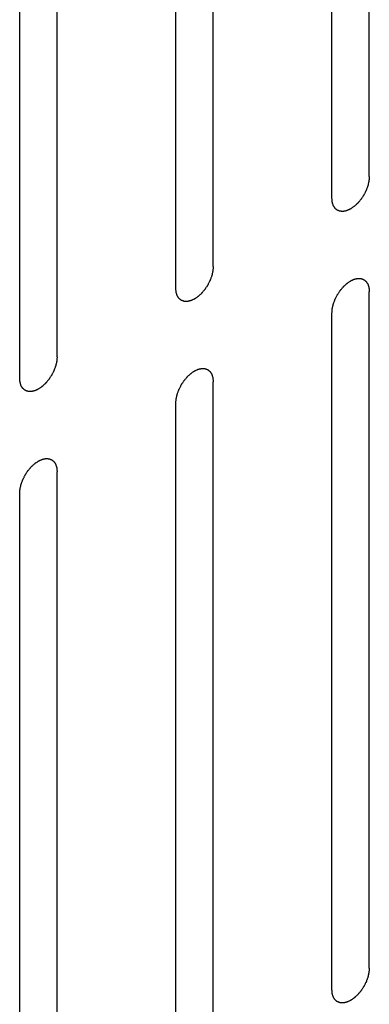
# Model space of a CAD drawing. Header units: inches. Extents: x 5 to 265, y 5 to 171.
# Tile 153 of 212: x 196.483 to 196.979, y 137.706 to 139.102. Entities that reach past the tile are written whole.
import ezdxf

# ---------------------------------------------------------------- set-up
doc = ezdxf.new("R2010")
doc.units = ezdxf.units.IN
doc.header["$LTSCALE"] = 14.96
doc.header["$MEASUREMENT"] = 0
doc.layers.get('0').update_dxf_attribs({"linetype": 'CONTINUOUS'})

msp = doc.modelspace()

# ---------------------------------------------------------------- linework, layer by layer
at = {"color": 7, "linetype": 'Continuous'}
for p, q in [((196.9786, 138.88), (196.9786, 139.8394)), ((196.9255, 138.8494), (196.9255, 139.8088)), ((196.7572, 138.7522), (196.7572, 139.7116)), ((196.7042, 138.7216), (196.7042, 139.681)), ((196.5359, 138.6244), (196.5359, 139.5838)), ((196.4829, 138.5938), (196.4829, 139.5532)), ((196.9786, 137.7573), (196.9786, 138.7167)), ((196.9255, 137.7267), (196.9255, 138.6861)), ((196.7572, 137.6295), (196.7572, 138.5889)), ((196.7042, 137.5989), (196.7042, 138.5583)), ((196.5359, 137.5018), (196.5359, 138.4611)), ((196.4829, 137.4711), (196.4829, 138.4305))]:
    msp.add_line(p, q, dxfattribs=at)
for points in [[(196.9786, 138.88), (196.9785, 138.8795), (196.9784, 138.8784), (196.9783, 138.8769), (196.9782, 138.8756), (196.9781, 138.8747), (196.9781, 138.8742), (196.9781, 138.8738), (196.978, 138.8734), (196.9778, 138.8728), (196.9776, 138.8718), (196.9773, 138.8705), (196.977, 138.8691), (196.9768, 138.8681), (196.9767, 138.8676), (196.9766, 138.8672), (196.9764, 138.8668), (196.9762, 138.8662), (196.9759, 138.8652), (196.9754, 138.8638), (196.9748, 138.8625), (196.9745, 138.8615), (196.9743, 138.8609), (196.9742, 138.8605), (196.9739, 138.8601), (196.9737, 138.8595), (196.9732, 138.8586), (196.9725, 138.8572), (196.9718, 138.8558), (196.9713, 138.8548), (196.971, 138.8543), (196.9708, 138.8539), (196.9705, 138.8535), (196.9702, 138.853), (196.9696, 138.8521), (196.9688, 138.8508), (196.968, 138.8496), (196.9674, 138.8487), (196.967, 138.8482), (196.9668, 138.8478), (196.9665, 138.8474), (196.9661, 138.847), (196.9655, 138.8462), (196.9645, 138.845), (196.9636, 138.8439), (196.9629, 138.8431), (196.9625, 138.8427), (196.9622, 138.8423), (196.9619, 138.842), (196.9615, 138.8416), (196.9608, 138.841), (196.9598, 138.84), (196.9587, 138.8391), (196.958, 138.8384), (196.9576, 138.838), (196.9573, 138.8377), (196.957, 138.8375), (196.9565, 138.8372), (196.9558, 138.8367), (196.9547, 138.8359), (196.9536, 138.8351), (196.9528, 138.8346), (196.9524, 138.8343), (196.952, 138.8341), (196.9517, 138.8339), (196.9513, 138.8337), (196.9505, 138.8334), (196.9495, 138.8329), (196.9484, 138.8324), (196.9476, 138.832), (196.9472, 138.8318), (196.9469, 138.8317), (196.9466, 138.8316), (196.9462, 138.8315), (196.9455, 138.8314), (196.9444, 138.8311), (196.9434, 138.8309), (196.9427, 138.8307), (196.9423, 138.8306), (196.9419, 138.8305), (196.9417, 138.8306), (196.9413, 138.8306), (196.9406, 138.8306), (196.9397, 138.8306), (196.9387, 138.8307), (196.938, 138.8307), (196.9377, 138.8307), (196.9374, 138.8307), (196.9371, 138.8308), (196.9368, 138.8309), (196.9362, 138.8312), (196.9353, 138.8315), (196.9345, 138.8318), (196.9339, 138.832), (196.9336, 138.8321), (196.9333, 138.8322), (196.9331, 138.8324), (196.9328, 138.8326), (196.9323, 138.833), (196.9317, 138.8336), (196.931, 138.8342), (196.9305, 138.8345), (196.9302, 138.8348), (196.93, 138.8349), (196.9299, 138.8352), (196.9297, 138.8355), (196.9293, 138.8361), (196.9288, 138.8369), (196.9283, 138.8377), (196.9279, 138.8382), (196.9277, 138.8386), (196.9276, 138.8388), (196.9275, 138.8391), (196.9273, 138.8395), (196.9271, 138.8402), (196.9268, 138.8412), (196.9265, 138.8422), (196.9263, 138.8429), (196.9262, 138.8433), (196.926, 138.8436), (196.926, 138.844), (196.926, 138.8445), (196.9259, 138.8453), (196.9258, 138.8465), (196.9257, 138.848), (196.9256, 138.8489), (196.9255, 138.8494)], [(196.7572, 138.7522), (196.7572, 138.7517), (196.7571, 138.7507), (196.757, 138.7491), (196.7569, 138.7478), (196.7568, 138.7469), (196.7568, 138.7464), (196.7568, 138.746), (196.7566, 138.7456), (196.7565, 138.745), (196.7563, 138.7441), (196.756, 138.7427), (196.7557, 138.7413), (196.7555, 138.7404), (196.7553, 138.7398), (196.7553, 138.7394), (196.7551, 138.739), (196.7549, 138.7384), (196.7545, 138.7375), (196.754, 138.7361), (196.7535, 138.7347), (196.7532, 138.7337), (196.753, 138.7331), (196.7528, 138.7327), (196.7526, 138.7323), (196.7523, 138.7318), (196.7518, 138.7308), (196.7511, 138.7294), (196.7504, 138.728), (196.75, 138.7271), (196.7497, 138.7265), (196.7495, 138.7261), (196.7492, 138.7257), (196.7489, 138.7252), (196.7483, 138.7243), (196.7475, 138.723), (196.7466, 138.7218), (196.7461, 138.7209), (196.7457, 138.7204), (196.7455, 138.72), (196.7452, 138.7197), (196.7448, 138.7192), (196.7441, 138.7184), (196.7432, 138.7173), (196.7422, 138.7161), (196.7416, 138.7153), (196.7412, 138.7149), (196.7409, 138.7145), (196.7406, 138.7142), (196.7402, 138.7139), (196.7395, 138.7132), (196.7384, 138.7122), (196.7374, 138.7113), (196.7367, 138.7106), (196.7363, 138.7102), (196.736, 138.7099), (196.7356, 138.7097), (196.7352, 138.7094), (196.7344, 138.7089), (196.7333, 138.7081), (196.7323, 138.7074), (196.7315, 138.7068), (196.7311, 138.7065), (196.7307, 138.7063), (196.7304, 138.7062), (196.73, 138.7059), (196.7292, 138.7056), (196.7281, 138.7051), (196.7271, 138.7046), (196.7263, 138.7043), (196.7259, 138.7041), (196.7256, 138.7039), (196.7253, 138.7038), (196.7249, 138.7037), (196.7241, 138.7036), (196.7231, 138.7033), (196.7221, 138.7031), (196.7213, 138.7029), (196.7209, 138.7029), (196.7206, 138.7028), (196.7203, 138.7028), (196.72, 138.7028), (196.7193, 138.7028), (196.7183, 138.7029), (196.7174, 138.7029), (196.7167, 138.7029), (196.7163, 138.7029), (196.716, 138.7029), (196.7158, 138.703), (196.7155, 138.7032), (196.7149, 138.7034), (196.714, 138.7037), (196.7132, 138.704), (196.7126, 138.7042), (196.7122, 138.7044), (196.712, 138.7044), (196.7118, 138.7046), (196.7115, 138.7048), (196.711, 138.7052), (196.7103, 138.7058), (196.7097, 138.7064), (196.7092, 138.7068), (196.7089, 138.707), (196.7087, 138.7071), (196.7085, 138.7074), (196.7083, 138.7077), (196.708, 138.7083), (196.7075, 138.7091), (196.707, 138.7099), (196.7066, 138.7105), (196.7064, 138.7108), (196.7062, 138.711), (196.7062, 138.7113), (196.706, 138.7117), (196.7058, 138.7124), (196.7055, 138.7134), (196.7052, 138.7144), (196.705, 138.7151), (196.7048, 138.7156), (196.7047, 138.7158), (196.7047, 138.7162), (196.7047, 138.7167), (196.7046, 138.7175), (196.7045, 138.7187), (196.7043, 138.7202), (196.7043, 138.7211), (196.7042, 138.7216)], [(196.9255, 138.6861), (196.9256, 138.6866), (196.9257, 138.6876), (196.9258, 138.6892), (196.9259, 138.6905), (196.926, 138.6914), (196.926, 138.6919), (196.926, 138.6923), (196.9261, 138.6927), (196.9263, 138.6933), (196.9265, 138.6942), (196.9268, 138.6956), (196.9271, 138.697), (196.9273, 138.698), (196.9274, 138.6985), (196.9275, 138.6989), (196.9277, 138.6993), (196.9279, 138.6999), (196.9282, 138.7009), (196.9287, 138.7023), (196.9293, 138.7036), (196.9296, 138.7046), (196.9298, 138.7052), (196.9299, 138.7056), (196.9302, 138.706), (196.9304, 138.7066), (196.9309, 138.7075), (196.9316, 138.7089), (196.9323, 138.7103), (196.9328, 138.7113), (196.9331, 138.7118), (196.9333, 138.7122), (196.9336, 138.7126), (196.9339, 138.7131), (196.9345, 138.714), (196.9353, 138.7153), (196.9361, 138.7165), (196.9367, 138.7174), (196.9371, 138.7179), (196.9373, 138.7183), (196.9376, 138.7187), (196.938, 138.7191), (196.9386, 138.7199), (196.9396, 138.7211), (196.9405, 138.7222), (196.9412, 138.723), (196.9416, 138.7234), (196.9419, 138.7238), (196.9422, 138.7241), (196.9426, 138.7245), (196.9433, 138.7251), (196.9443, 138.7261), (196.9454, 138.727), (196.9461, 138.7277), (196.9465, 138.7281), (196.9468, 138.7284), (196.9471, 138.7286), (196.9476, 138.7289), (196.9483, 138.7294), (196.9494, 138.7302), (196.9505, 138.731), (196.9513, 138.7315), (196.9517, 138.7318), (196.9521, 138.732), (196.9524, 138.7322), (196.9528, 138.7324), (196.9536, 138.7327), (196.9546, 138.7332), (196.9557, 138.7337), (196.9564, 138.7341), (196.9569, 138.7343), (196.9572, 138.7344), (196.9575, 138.7345), (196.9579, 138.7346), (196.9586, 138.7347), (196.9597, 138.735), (196.9607, 138.7352), (196.9614, 138.7354), (196.9618, 138.7355), (196.9622, 138.7356), (196.9624, 138.7355), (196.9628, 138.7355), (196.9635, 138.7355), (196.9644, 138.7355), (196.9654, 138.7354), (196.9661, 138.7354), (196.9664, 138.7354), (196.9667, 138.7354), (196.967, 138.7353), (196.9673, 138.7352), (196.9679, 138.7349), (196.9688, 138.7346), (196.9696, 138.7343), (196.9702, 138.7341), (196.9705, 138.734), (196.9708, 138.7339), (196.971, 138.7337), (196.9713, 138.7335), (196.9718, 138.7331), (196.9724, 138.7325), (196.9731, 138.7319), (196.9736, 138.7316), (196.9739, 138.7313), (196.9741, 138.7312), (196.9742, 138.7309), (196.9744, 138.7306), (196.9748, 138.73), (196.9753, 138.7292), (196.9758, 138.7284), (196.9762, 138.7279), (196.9764, 138.7275), (196.9765, 138.7273), (196.9766, 138.727), (196.9768, 138.7266), (196.977, 138.7259), (196.9773, 138.7249), (196.9776, 138.7239), (196.9778, 138.7232), (196.9779, 138.7228), (196.9781, 138.7225), (196.9781, 138.7221), (196.9781, 138.7216), (196.9782, 138.7208), (196.9783, 138.7196), (196.9784, 138.7181), (196.9785, 138.7172), (196.9786, 138.7167)], [(196.5359, 138.6244), (196.5359, 138.6239), (196.5358, 138.6229), (196.5357, 138.6213), (196.5356, 138.62), (196.5355, 138.6191), (196.5354, 138.6186), (196.5354, 138.6182), (196.5353, 138.6178), (196.5352, 138.6172), (196.535, 138.6163), (196.5347, 138.6149), (196.5344, 138.6135), (196.5341, 138.6126), (196.534, 138.612), (196.5339, 138.6116), (196.5338, 138.6112), (196.5336, 138.6106), (196.5332, 138.6097), (196.5327, 138.6083), (196.5322, 138.6069), (196.5318, 138.6059), (196.5316, 138.6054), (196.5315, 138.6049), (196.5313, 138.6045), (196.531, 138.604), (196.5305, 138.603), (196.5298, 138.6016), (196.5291, 138.6002), (196.5286, 138.5993), (196.5284, 138.5987), (196.5282, 138.5983), (196.5279, 138.5979), (196.5276, 138.5974), (196.527, 138.5965), (196.5262, 138.5953), (196.5253, 138.594), (196.5247, 138.5931), (196.5244, 138.5926), (196.5242, 138.5922), (196.5239, 138.5919), (196.5235, 138.5914), (196.5228, 138.5906), (196.5219, 138.5895), (196.5209, 138.5883), (196.5203, 138.5875), (196.5199, 138.5871), (196.5196, 138.5867), (196.5193, 138.5865), (196.5189, 138.5861), (196.5181, 138.5854), (196.5171, 138.5844), (196.5161, 138.5835), (196.5154, 138.5828), (196.515, 138.5824), (196.5146, 138.5821), (196.5143, 138.5819), (196.5139, 138.5816), (196.5131, 138.5811), (196.512, 138.5803), (196.5109, 138.5796), (196.5102, 138.579), (196.5097, 138.5788), (196.5094, 138.5785), (196.5091, 138.5784), (196.5087, 138.5782), (196.5079, 138.5778), (196.5068, 138.5773), (196.5058, 138.5768), (196.505, 138.5765), (196.5046, 138.5763), (196.5042, 138.5761), (196.5039, 138.5761), (196.5035, 138.576), (196.5028, 138.5758), (196.5018, 138.5756), (196.5007, 138.5753), (196.5, 138.5752), (196.4996, 138.5751), (196.4993, 138.575), (196.499, 138.575), (196.4986, 138.575), (196.498, 138.575), (196.497, 138.5751), (196.4961, 138.5751), (196.4954, 138.5751), (196.495, 138.5752), (196.4947, 138.5751), (196.4945, 138.5753), (196.4941, 138.5754), (196.4935, 138.5756), (196.4927, 138.5759), (196.4918, 138.5762), (196.4912, 138.5764), (196.4909, 138.5766), (196.4906, 138.5766), (196.4905, 138.5768), (196.4902, 138.5771), (196.4897, 138.5775), (196.489, 138.578), (196.4883, 138.5786), (196.4878, 138.579), (196.4876, 138.5792), (196.4874, 138.5794), (196.4872, 138.5796), (196.487, 138.5799), (196.4867, 138.5805), (196.4861, 138.5813), (196.4856, 138.5821), (196.4853, 138.5827), (196.4851, 138.583), (196.4849, 138.5832), (196.4848, 138.5835), (196.4847, 138.5839), (196.4845, 138.5847), (196.4842, 138.5857), (196.4839, 138.5867), (196.4836, 138.5874), (196.4835, 138.5878), (196.4834, 138.5881), (196.4834, 138.5884), (196.4833, 138.5889), (196.4833, 138.5898), (196.4831, 138.591), (196.483, 138.5924), (196.4829, 138.5933), (196.4829, 138.5938)], [(196.7042, 138.5583), (196.7043, 138.5588), (196.7043, 138.5599), (196.7045, 138.5614), (196.7046, 138.5627), (196.7046, 138.5636), (196.7047, 138.5642), (196.7047, 138.5645), (196.7048, 138.565), (196.7049, 138.5655), (196.7052, 138.5665), (196.7055, 138.5678), (196.7058, 138.5692), (196.706, 138.5702), (196.7061, 138.5707), (196.7062, 138.5711), (196.7064, 138.5715), (196.7066, 138.5721), (196.7069, 138.5731), (196.7074, 138.5745), (196.7079, 138.5759), (196.7083, 138.5768), (196.7085, 138.5774), (196.7086, 138.5778), (196.7089, 138.5782), (196.7091, 138.5788), (196.7096, 138.5797), (196.7103, 138.5811), (196.711, 138.5825), (196.7115, 138.5835), (196.7118, 138.584), (196.712, 138.5845), (196.7122, 138.5848), (196.7126, 138.5853), (196.7131, 138.5862), (196.714, 138.5875), (196.7148, 138.5888), (196.7154, 138.5897), (196.7157, 138.5902), (196.716, 138.5906), (196.7163, 138.5909), (196.7166, 138.5913), (196.7173, 138.5921), (196.7183, 138.5933), (196.7192, 138.5944), (196.7199, 138.5952), (196.7203, 138.5957), (196.7205, 138.596), (196.7208, 138.5963), (196.7213, 138.5967), (196.722, 138.5973), (196.723, 138.5983), (196.724, 138.5993), (196.7248, 138.5999), (196.7252, 138.6003), (196.7255, 138.6006), (196.7258, 138.6008), (196.7262, 138.6011), (196.727, 138.6017), (196.7281, 138.6024), (196.7292, 138.6032), (196.73, 138.6037), (196.7304, 138.604), (196.7307, 138.6043), (196.731, 138.6044), (196.7315, 138.6046), (196.7322, 138.6049), (196.7333, 138.6054), (196.7344, 138.6059), (196.7351, 138.6063), (196.7356, 138.6065), (196.7359, 138.6066), (196.7362, 138.6067), (196.7366, 138.6068), (196.7373, 138.607), (196.7384, 138.6072), (196.7394, 138.6074), (196.7401, 138.6076), (196.7405, 138.6077), (196.7408, 138.6078), (196.7411, 138.6077), (196.7415, 138.6077), (196.7422, 138.6077), (196.7431, 138.6077), (196.7441, 138.6076), (196.7447, 138.6076), (196.7451, 138.6076), (196.7454, 138.6076), (196.7457, 138.6075), (196.746, 138.6074), (196.7466, 138.6072), (196.7474, 138.6068), (196.7483, 138.6065), (196.7489, 138.6063), (196.7492, 138.6062), (196.7495, 138.6061), (196.7497, 138.6059), (196.75, 138.6057), (196.7504, 138.6053), (196.7511, 138.6047), (196.7518, 138.6042), (196.7523, 138.6038), (196.7526, 138.6035), (196.7528, 138.6034), (196.7529, 138.6031), (196.7531, 138.6028), (196.7535, 138.6022), (196.754, 138.6014), (196.7545, 138.6006), (196.7549, 138.6001), (196.755, 138.5998), (196.7552, 138.5995), (196.7553, 138.5992), (196.7554, 138.5988), (196.7556, 138.5981), (196.756, 138.5971), (196.7563, 138.5961), (196.7565, 138.5954), (196.7566, 138.595), (196.7567, 138.5947), (196.7567, 138.5943), (196.7568, 138.5938), (196.7569, 138.593), (196.757, 138.5918), (196.7571, 138.5904), (196.7572, 138.5894), (196.7572, 138.5889)], [(196.4829, 138.4305), (196.4829, 138.431), (196.483, 138.4321), (196.4831, 138.4336), (196.4832, 138.4349), (196.4833, 138.4359), (196.4834, 138.4364), (196.4834, 138.4368), (196.4835, 138.4372), (196.4836, 138.4377), (196.4838, 138.4387), (196.4841, 138.4401), (196.4845, 138.4414), (196.4847, 138.4424), (196.4848, 138.4429), (196.4849, 138.4433), (196.485, 138.4438), (196.4852, 138.4443), (196.4856, 138.4453), (196.4861, 138.4467), (196.4866, 138.4481), (196.487, 138.4491), (196.4872, 138.4496), (196.4873, 138.45), (196.4875, 138.4504), (196.4878, 138.451), (196.4883, 138.452), (196.489, 138.4533), (196.4897, 138.4547), (196.4902, 138.4557), (196.4904, 138.4562), (196.4906, 138.4567), (196.4909, 138.457), (196.4912, 138.4576), (196.4918, 138.4584), (196.4927, 138.4597), (196.4935, 138.461), (196.4941, 138.4619), (196.4944, 138.4624), (196.4946, 138.4628), (196.4949, 138.4631), (196.4953, 138.4636), (196.496, 138.4644), (196.4969, 138.4655), (196.4979, 138.4666), (196.4985, 138.4674), (196.4989, 138.4679), (196.4992, 138.4682), (196.4995, 138.4685), (196.4999, 138.4689), (196.5007, 138.4696), (196.5017, 138.4705), (196.5027, 138.4715), (196.5034, 138.4722), (196.5039, 138.4725), (196.5042, 138.4728), (196.5045, 138.473), (196.5049, 138.4734), (196.5057, 138.4739), (196.5068, 138.4746), (196.5079, 138.4754), (196.5086, 138.4759), (196.5091, 138.4762), (196.5094, 138.4765), (196.5097, 138.4766), (196.5102, 138.4768), (196.5109, 138.4771), (196.512, 138.4777), (196.513, 138.4781), (196.5138, 138.4785), (196.5142, 138.4787), (196.5146, 138.4789), (196.5149, 138.4789), (196.5153, 138.479), (196.516, 138.4792), (196.517, 138.4794), (196.5181, 138.4796), (196.5188, 138.4798), (196.5192, 138.4799), (196.5195, 138.48), (196.5198, 138.48), (196.5202, 138.48), (196.5208, 138.4799), (196.5218, 138.4799), (196.5227, 138.4799), (196.5234, 138.4798), (196.5238, 138.4798), (196.5241, 138.4798), (196.5243, 138.4797), (196.5247, 138.4796), (196.5253, 138.4794), (196.5261, 138.4791), (196.527, 138.4787), (196.5276, 138.4785), (196.5279, 138.4784), (196.5282, 138.4783), (196.5284, 138.4781), (196.5286, 138.4779), (196.5291, 138.4775), (196.5298, 138.477), (196.5305, 138.4764), (196.531, 138.476), (196.5312, 138.4758), (196.5315, 138.4756), (196.5316, 138.4753), (196.5318, 138.475), (196.5321, 138.4745), (196.5327, 138.4737), (196.5332, 138.4729), (196.5335, 138.4723), (196.5337, 138.472), (196.5339, 138.4718), (196.534, 138.4714), (196.5341, 138.471), (196.5343, 138.4703), (196.5346, 138.4693), (196.535, 138.4683), (196.5352, 138.4676), (196.5353, 138.4672), (196.5354, 138.4669), (196.5354, 138.4665), (196.5355, 138.4661), (196.5355, 138.4652), (196.5357, 138.464), (196.5358, 138.4626), (196.5359, 138.4616), (196.5359, 138.4611)], [(196.9786, 137.7573), (196.9785, 137.7568), (196.9784, 137.7558), (196.9783, 137.7542), (196.9782, 137.7529), (196.9781, 137.752), (196.9781, 137.7515), (196.9781, 137.7511), (196.978, 137.7507), (196.9778, 137.7501), (196.9776, 137.7492), (196.9773, 137.7478), (196.977, 137.7464), (196.9768, 137.7455), (196.9767, 137.7449), (196.9766, 137.7445), (196.9764, 137.7441), (196.9762, 137.7435), (196.9759, 137.7425), (196.9754, 137.7412), (196.9748, 137.7398), (196.9745, 137.7388), (196.9743, 137.7382), (196.9742, 137.7378), (196.9739, 137.7374), (196.9737, 137.7368), (196.9732, 137.7359), (196.9725, 137.7345), (196.9718, 137.7331), (196.9713, 137.7321), (196.971, 137.7316), (196.9708, 137.7312), (196.9705, 137.7308), (196.9702, 137.7303), (196.9696, 137.7294), (196.9688, 137.7281), (196.968, 137.7269), (196.9674, 137.726), (196.967, 137.7255), (196.9668, 137.7251), (196.9665, 137.7247), (196.9661, 137.7243), (196.9655, 137.7235), (196.9645, 137.7223), (196.9636, 137.7212), (196.9629, 137.7204), (196.9625, 137.72), (196.9622, 137.7196), (196.9619, 137.7193), (196.9615, 137.7189), (196.9608, 137.7183), (196.9598, 137.7173), (196.9587, 137.7164), (196.958, 137.7157), (196.9576, 137.7153), (196.9573, 137.715), (196.957, 137.7148), (196.9565, 137.7145), (196.9558, 137.714), (196.9547, 137.7132), (196.9536, 137.7124), (196.9528, 137.7119), (196.9524, 137.7116), (196.952, 137.7114), (196.9517, 137.7112), (196.9513, 137.711), (196.9505, 137.7107), (196.9495, 137.7102), (196.9484, 137.7097), (196.9476, 137.7093), (196.9472, 137.7092), (196.9469, 137.709), (196.9466, 137.7089), (196.9462, 137.7088), (196.9455, 137.7087), (196.9444, 137.7084), (196.9434, 137.7082), (196.9427, 137.708), (196.9423, 137.7079), (196.9419, 137.7078), (196.9417, 137.7079), (196.9413, 137.7079), (196.9406, 137.7079), (196.9397, 137.7079), (196.9387, 137.708), (196.938, 137.708), (196.9377, 137.708), (196.9374, 137.708), (196.9371, 137.7081), (196.9368, 137.7082), (196.9362, 137.7085), (196.9353, 137.7088), (196.9345, 137.7091), (196.9339, 137.7093), (196.9336, 137.7094), (196.9333, 137.7095), (196.9331, 137.7097), (196.9328, 137.7099), (196.9323, 137.7103), (196.9317, 137.7109), (196.931, 137.7115), (196.9305, 137.7119), (196.9302, 137.7121), (196.93, 137.7122), (196.9299, 137.7125), (196.9297, 137.7128), (196.9293, 137.7134), (196.9288, 137.7142), (196.9283, 137.715), (196.9279, 137.7155), (196.9277, 137.7159), (196.9276, 137.7161), (196.9275, 137.7164), (196.9273, 137.7168), (196.9271, 137.7175), (196.9268, 137.7185), (196.9265, 137.7195), (196.9263, 137.7202), (196.9262, 137.7206), (196.926, 137.7209), (196.926, 137.7213), (196.926, 137.7218), (196.9259, 137.7226), (196.9258, 137.7238), (196.9257, 137.7253), (196.9256, 137.7262), (196.9255, 137.7267)]]:
    msp.add_open_spline(points, degree=3, knots=[0, 0, 0, 0, 0.015625, 0.03125, 0.046875, 0.054688, 0.058594, 0.0625, 0.066406, 0.070312, 0.078125, 0.09375, 0.109375, 0.117188, 0.121094, 0.125, 0.128906, 0.132812, 0.140625, 0.15625, 0.171875, 0.179688, 0.183594, 0.1875, 0.191406, 0.195312, 0.203125, 0.21875, 0.234375, 0.242188, 0.246094, 0.25, 0.253906, 0.257812, 0.265625, 0.28125, 0.296875, 0.304688, 0.308594, 0.3125, 0.316406, 0.320312, 0.328125, 0.34375, 0.359375, 0.367188, 0.371094, 0.375, 0.378906, 0.382812, 0.390625, 0.40625, 0.421875, 0.429688, 0.433594, 0.4375, 0.441406, 0.445312, 0.453125, 0.46875, 0.484375, 0.492188, 0.496094, 0.5, 0.503906, 0.507812, 0.515625, 0.53125, 0.546875, 0.554688, 0.558594, 0.5625, 0.566406, 0.570312, 0.578125, 0.59375, 0.609375, 0.617188, 0.621094, 0.625, 0.628906, 0.632812, 0.640625, 0.65625, 0.671875, 0.679688, 0.683594, 0.6875, 0.691406, 0.695312, 0.703125, 0.71875, 0.734375, 0.742188, 0.746094, 0.75, 0.753906, 0.757812, 0.765625, 0.78125, 0.796875, 0.804688, 0.808594, 0.8125, 0.816406, 0.820312, 0.828125, 0.84375, 0.859375, 0.867188, 0.871094, 0.875, 0.878906, 0.882812, 0.890625, 0.90625, 0.921875, 0.929688, 0.933594, 0.9375, 0.941406, 0.945312, 0.953125, 0.96875, 0.984375, 1, 1, 1, 1], dxfattribs=at)

doc.saveas('drawing.dxf')
